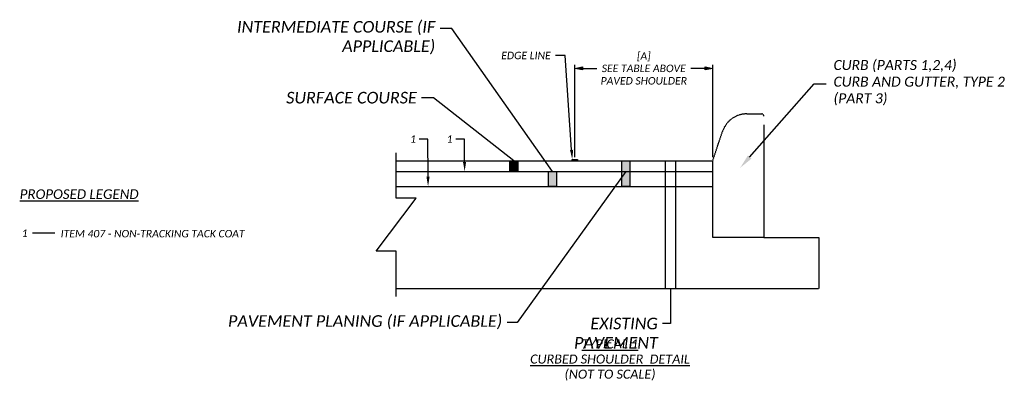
# Model space of a CAD drawing. Header units: feet. Extents: x 2277071 to 2277571, y 433769 to 434270.
# Tile 1 of 2: x 2277201 to 2277571, y 433769 to 433907. Entities that reach past the tile are written whole.
import ezdxf
from ezdxf import colors
from ezdxf.entities.mleader import LeaderData, LeaderLine
from ezdxf.math import Vec2, Vec3

# ---------------------------------------------------------------- set-up
doc = ezdxf.new("R2010")
doc.units = ezdxf.units.FT
doc.header["$MEASUREMENT"] = 0
doc.linetypes.add('3', pattern=[0.22, 0.16, -0.06])
for name, color, linetype in [('SH_Border', 7, 'Continuous'), ('SH_Data', 7, 'Continuous'), ('SH_Text', 7, 'Continuous'), ('SH_TextH', 4, 'Continuous'), ('SH_TextM', 7, 'Continuous'), ('XS_P_Pavt_Surface', 251, 'Continuous')]:
    doc.layers.add(name, color=color, linetype=linetype)
doc.styles.add('Slanted Normal (0.14) Font 31', font='calibrii.ttf', dxfattribs={"height": 0.14})
doc.styles.add('Slanted Sub-Title (0.17) Font 31', font='calibrii.ttf', dxfattribs={"height": 0.17})
doc.styles.add('Slanted-Normal', font='calibrii.ttf', dxfattribs={"height": 0.14})
doc.styles.add('Straight Normal (0.125) Font 30', font='calibri.ttf', dxfattribs={"height": 0.125})
doc.dimstyles.new('Dec-0  Slanted', dxfattribs={"dimtxt": 0.14, "dimasz": 0.14, "dimexe": 0.07, "dimexo": 0.07, "dimgap": 0.07, "dimtad": 1, "dimdec": 0, "dimzin": 3, "dimdsep": 46, "dimtxsty": 'Slanted-Normal', "dimblk": 'Dim1', "dimcen": 0, "dimclrd": 95, "dimclre": 95, "dimclrt": 7, "dimaunit": 1, "dimadec": 5, "dimazin": 3, "dimtfac": 1, "dimtdec": 0, "dimtmove": 1, "dimatfit": 0, "dimldrblk": 'Dim1', "dimfxl": 1, "dimtolj": 1, "dimtzin": 0, "dimlwd": -1, "dimlwe": -1, "dimarcsym": 0})

# ---------------------------------------------------------------- blocks, each defined once
blk = doc.blocks.new('_None')
blk = doc.blocks.new('Dim1')
h = blk.add_hatch(color=4)
h.dxf.hatch_style = 1
h.paths.add_polyline_path([(0, 0), (-1, -0.2), (-1, 0.2)])
at = {"color": 4}
blk.add_lwpolyline([(0, 0), (-1, -0.2), (-1, 0.2), (0, 0)], dxfattribs=at)
blk = doc.blocks.new('*D995')
at = {"layer": 'Defpoints', "color": 0, "transparency": 16777216}
for p in [(2277461.07, 433888.78), (2277409.35, 433854.1), (2277461.07, 433854.1)]:
    blk.add_point(p, dxfattribs=at)
at = {"layer": 'SH_Text', "color": 95, "linetype": 'Continuous', "transparency": 16777216}
for p, q in [((2277409.35, 433855.5), (2277409.35, 433890.18)), ((2277412.15, 433888.78), (2277417.56, 433888.78)), ((2277458.27, 433888.78), (2277452.86, 433888.78)), ((2277461.07, 433855.5), (2277461.07, 433890.18))]:
    blk.add_line(p, q, dxfattribs=at)
at = {"layer": 'SH_Text', "color": 95, "transparency": 16777216, "xscale": 2.8, "yscale": 2.8, "zscale": 2.8, "rotation": 180}
blk.add_blockref('Dim1', (2277409.35, 433888.78), dxfattribs=at)
at = {"layer": 'SH_Text', "color": 95, "transparency": 16777216, "xscale": 2.8, "yscale": 2.8, "zscale": 2.8}
blk.add_blockref('Dim1', (2277461.07, 433888.78), dxfattribs=at)
at = {"layer": 'SH_Text', "color": 7, "transparency": 16777216, "insert": (2277435.21, 433888.78), "char_height": 2.8, "attachment_point": 5, "style": 'Slanted-Normal'}
blk.add_mtext('\\A1;[A]\\PSEE TABLE ABOVE\\PPAVED SHOULDER', dxfattribs=at)

msp = doc.modelspace()

# ---------------------------------------------------------------- hatches: boundary and pattern name
at = {"layer": 'SH_Data', "transparency": 33554687}
h = msp.add_hatch(color=256, dxfattribs=at)
h.dxf.hatch_style = 1
h.paths.add_polyline_path([(2277387.89, 433854.103), (2277384.89, 433854.103), (2277384.89, 433850.103), (2277387.89, 433850.103)])
h = msp.add_hatch(color=256, dxfattribs=at)
h.dxf.hatch_style = 1
h.paths.add_polyline_path([(2277429.957, 433854.103), (2277426.957, 433854.103), (2277426.957, 433844.503), (2277429.957, 433844.503)])
h = msp.add_hatch(color=256, dxfattribs=at)
h.dxf.hatch_style = 1
h.paths.add_polyline_path([(2277402.435, 433850.103), (2277399.435, 433850.103), (2277399.435, 433844.503), (2277402.435, 433844.503)])

# ---------------------------------------------------------------- linework, layer by layer
at = {"layer": 'SH_Data', "linetype": '3'}
for p, q in [((2277473.871, 433871.703), (2277479.471, 433871.703)), ((2277480.271, 433867.62), (2277480.271, 433825.303)), ((2277461.071, 433854.103), (2277464.767, 433865.15)), ((2277443.187, 433854.103), (2277443.187, 433806.103)), ((2277447.164, 433854.103), (2277447.164, 433806.103)), ((2277461.071, 433825.303), (2277461.071, 433854.103)), ((2277461.071, 433850.89), (2277461.071, 433850.82)), ((2277480.271, 433825.303), (2277461.071, 433825.303)), ((2277480.271, 433825.303), (2277500.933, 433825.303)), ((2277342.208, 433806.103), (2277410.462, 433806.103)), ((2277410.462, 433806.103), (2277500.933, 433806.103))]:
    msp.add_line(p, q, dxfattribs=at)
at = {"layer": 'SH_Data'}
msp.add_lwpolyline([(2277342.208, 433803.103), (2277342.208, 433820.103), (2277334.708, 433820.103), (2277349.708, 433840.103), (2277342.208, 433840.103), (2277342.208, 433857.103)], dxfattribs=at)
for points in [[(2277384.89, 433854.103), (2277387.89, 433854.103), (2277387.89, 433850.103), (2277384.89, 433850.103)], [(2277410.349, 433854.596), (2277410.349, 433854.146), (2277408.349, 433854.146), (2277408.349, 433854.596)], [(2277426.992, 433854.103), (2277429.957, 433854.103), (2277429.957, 433844.503), (2277426.957, 433844.503)], [(2277399.435, 433850.103), (2277402.435, 433850.103), (2277402.435, 433844.503), (2277399.435, 433844.503)]]:
    msp.add_lwpolyline(points, close=True, dxfattribs=at)
at = {"layer": 'SH_Data', "linetype": '3'}
for centre, radius, start, end in [((2277473.871, 433862.104), 9.6, 89.99973, 161.49975), ((2277479.471, 433870.903), 0.8, 360, 90)]:
    msp.add_arc(centre, radius, start, end, dxfattribs=at)
at = {"layer": 'SH_Text', "linetype": '3'}
msp.add_line((2277500.933, 433825.303), (2277500.933, 433806.103), dxfattribs=at)
at = {"layer": 'XS_P_Pavt_Surface'}
for p, q in [((2277342.208, 433854.103), (2277461.071, 433854.103)), ((2277342.208, 433850.103), (2277461.071, 433850.103)), ((2277342.208, 433844.503), (2277461.071, 433844.503))]:
    msp.add_line(p, q, dxfattribs=at)

# ---------------------------------------------------------------- texts
at = {"layer": 'SH_Border', "insert": (2277200.924, 433843.382), "char_height": 3.6, "width": 70.58646, "attachment_point": 1, "style": 'Slanted Sub-Title (0.17) Font 31'}
msp.add_mtext('{\\LPROPOSED LEGEND}', dxfattribs=at)
at = {"layer": 'SH_Text', "insert": (2277216.312, 433828.136), "char_height": 2.8, "width": 116.9615, "attachment_point": 1, "style": 'Slanted Normal (0.14) Font 31'}
msp.add_mtext('ITEM 407 - NON-TRACKING TACK COAT', dxfattribs=at)
at = {"layer": 'SH_TextH', "insert": (2277422.526, 433787.015), "char_height": 3.4, "width": 82.87745, "attachment_point": 2, "style": 'Slanted Sub-Title (0.17) Font 31'}
msp.add_mtext('{\\LTYPICAL 1\\PCURBED SHOULDER  DETAIL\\P}(NOT TO SCALE)', dxfattribs=at)

# ---------------------------------------------------------------- dimensions: what is measured, and where the dimension line sits
at = {"layer": 'SH_Text'}
dim = msp.add_linear_dim(base=(2277461.071, 433888.784), p1=(2277409.349, 433854.103), p2=(2277461.071, 433854.103), text='[A]\\PSEE TABLE ABOVE\\PPAVED SHOULDER', dimstyle='Dec-0  Slanted', override={"dimtad": 0, "dimpost": "'"}, dxfattribs=at)
dim.commit()
dim.dimension.update_dxf_attribs({"geometry": '*D995', "text_midpoint": (2277435.21, 433888.784)})

# ---------------------------------------------------------------- leaders
ml = msp.add_multileader_mtext('Standard', dxfattribs=at)
ml.set_content('\\A1;INTERMEDIATE COURSE (IF APPLICABLE)', color=256, style='Slanted Normal (0.14) Font 31')
ml.set_leader_properties()
ml.set_arrow_properties(name='NONE')
ml.build(insert=Vec2(0, 0))
ml.multileader.update_dxf_attribs({"dogleg_length": 0.18, "arrow_head_size": 3.6})
ctx = ml.context
ctx.base_point, ctx.char_height, ctx.arrow_head_size, ctx.landing_gap_size, ctx.plane_origin = Vec3(2277279.965, 433903.822), 4.36, 3.6, 1.8, Vec3(2277361.005, 433929.708)
ctx.text_align_type = 2
notes = []
notes.append((ctx, [(1, (1, 1, 0), (2277363.162, 433903.822), (-1, 0), 4.454, [(0, [(2277400.935, 433850.103)], 0, [])])]))
ctx.mtext.insert, ctx.mtext.width, ctx.mtext.defined_height, ctx.mtext.alignment, ctx.mtext.flow_direction = Vec3(2277356.908, 433906.581), 102.79536, 62.989, 3, 5
ml = msp.add_multileader_mtext('Standard', dxfattribs=at)
ml.set_content('EDGE LINE', color=256, style='Slanted-Normal')
ml.set_leader_properties()
ml.build(insert=Vec2(0, 0))
ml.multileader.update_dxf_attribs({"dogleg_length": 0.36, "arrow_head_size": 3.6, "scale": 20})
ctx = ml.context
ctx.base_point, ctx.scale, ctx.char_height, ctx.arrow_head_size, ctx.landing_gap_size, ctx.plane_origin = Vec3(2277379.848, 433893.621), 20, 2.8, 3.6, 1.8, Vec3(2277384.534, 433870.06)
ctx.text_align_type = 1
notes.append((ctx, [(1, (1, 1, 0), (2277405.727, 433893.621), (-1, 0), 3.622, [(0, [(2277408.349, 433854.596)], 0, [])])]))
ctx.mtext.insert, ctx.mtext.alignment, ctx.mtext.flow_direction = Vec3(2277390.977, 433895.04), 2, 5
ml = msp.add_multileader_mtext('Standard', dxfattribs=at)
ml.set_content('\\A1;SURFACE COURSE ', color=256, style='Slanted Normal (0.14) Font 31')
ml.set_leader_properties()
ml.set_arrow_properties(name='NONE')
ml.build(insert=Vec2(0, 0))
ml.multileader.update_dxf_attribs({"dogleg_length": 0.18, "arrow_head_size": 3.6})
ctx = ml.context
ctx.base_point, ctx.char_height, ctx.arrow_head_size, ctx.landing_gap_size, ctx.plane_origin = Vec3(2277298.535, 433877.773), 4.36, 3.6, 1.8, Vec3(2277346.459, 433935.308)
ctx.text_align_type = 2
notes.append((ctx, [(1, (1, 1, 0), (2277356.249, 433877.773), (-1, 0), 4.454, [(0, [(2277386.39, 433854.103)], 0, [])])]))
ctx.mtext.insert, ctx.mtext.width, ctx.mtext.alignment, ctx.mtext.flow_direction = Vec3(2277349.995, 433879.985), 82.81313, 3, 5
ml = msp.add_multileader_mtext('Standard', dxfattribs=at)
ml.set_content('1', color=256, style='Slanted-Normal')
ml.set_leader_properties()
ml.build(insert=Vec2(0, 0))
ml.multileader.update_dxf_attribs({"has_text_frame": 1, "dogleg_length": 0.36, "arrow_head_size": 3.6, "scale": 20})
ctx = ml.context
ctx.base_point, ctx.scale, ctx.char_height, ctx.arrow_head_size, ctx.landing_gap_size, ctx.plane_origin = Vec3(2277345.704, 433862.269), 20, 2.8, 3.6, 1.8, Vec3(2277354.23, 433817.638)
ctx.text_align_type = 1
notes.append((ctx, [(1, (1, 1, 0), (2277354.13, 433862.269), (-1, 0), 3.198, [(0, [(2277354.23, 433844.503)], 0, [])])]))
ctx.mtext.insert, ctx.mtext.alignment, ctx.mtext.flow_direction = Vec3(2277348.551, 433863.669), 2, 5
ml = msp.add_multileader_mtext('Standard', dxfattribs=at)
ml.set_content('1', color=256, style='Slanted-Normal')
ml.set_leader_properties()
ml.build(insert=Vec2(0, 0))
ml.multileader.update_dxf_attribs({"has_text_frame": 1, "dogleg_length": 0.36, "arrow_head_size": 3.6, "scale": 20})
ctx = ml.context
ctx.base_point, ctx.scale, ctx.char_height, ctx.arrow_head_size, ctx.landing_gap_size, ctx.plane_origin = Vec3(2277359.431, 433862.269), 20, 2.8, 3.6, 1.8, Vec3(2277367.957, 433817.638)
ctx.text_align_type = 1
notes.append((ctx, [(1, (1, 1, 0), (2277367.858, 433862.269), (-1, 0), 3.198, [(0, [(2277367.957, 433850.103)], 0, [])])]))
ctx.mtext.insert, ctx.mtext.alignment, ctx.mtext.flow_direction = Vec3(2277362.278, 433863.669), 2, 5
ml = msp.add_multileader_mtext('Standard', dxfattribs=at)
ml.set_content('\\A1;PAVEMENT PLANING (IF APPLICABLE)', color=256, style='Slanted Normal (0.14) Font 31')
ml.set_leader_properties()
ml.set_arrow_properties(name='NONE')
ml.build(insert=Vec2(0, 0))
ml.multileader.update_dxf_attribs({"dogleg_length": 0.18, "arrow_head_size": 3.6})
ctx = ml.context
ctx.base_point, ctx.char_height, ctx.arrow_head_size, ctx.landing_gap_size, ctx.plane_origin = Vec3(2277276.782, 433793.349), 4.36, 3.6, 1.8, Vec3(2277388.562, 433931.308)
ctx.text_align_type = 2
notes.append((ctx, [(1, (1, 1, 0), (2277387.639, 433793.349), (-1, 0), 3.78, [(0, [(2277428.492, 433850.103)], 0, [])])]))
ctx.mtext.insert, ctx.mtext.alignment, ctx.mtext.flow_direction = Vec3(2277382.059, 433796.107), 3, 5
ml = msp.add_multileader_mtext('Standard', dxfattribs=at)
ml.set_content('1', color=256, style='Slanted-Normal')
ml.set_leader_properties()
ml.set_arrow_properties(name='NONE')
ml.build(insert=Vec2(0, 0))
ml.multileader.update_dxf_attribs({"has_text_frame": 1, "dogleg_length": 0.36, "arrow_head_size": 3.6, "scale": 20})
ctx = ml.context
ctx.base_point, ctx.scale, ctx.char_height, ctx.arrow_head_size, ctx.landing_gap_size, ctx.plane_origin = Vec3(2277200.458, 433826.894), 20, 2.8, 3.6, 1.8, Vec3(2277181.444, 433814.586)
ctx.text_align_type = 2
notes.append((ctx, [(1, (1, 1, 0), (2277212.887, 433826.894), (-1, 0), 7.2, [(0, [(2277214.137, 433826.894)], 0, [])])]))
ctx.mtext.insert, ctx.mtext.alignment, ctx.mtext.flow_direction = Vec3(2277203.887, 433828.294), 3, 5
ml = msp.add_multileader_mtext('Standard', dxfattribs=at)
ml.set_content('\\A1;EXISTING PAVEMENT', color=256, style='Slanted Normal (0.14) Font 31')
ml.set_leader_properties()
ml.set_arrow_properties(name='NONE')
ml.build(insert=Vec2(0, 0))
ml.multileader.update_dxf_attribs({"dogleg_length": 0.18, "arrow_head_size": 3.6})
ctx = ml.context
ctx.base_point, ctx.char_height, ctx.arrow_head_size, ctx.landing_gap_size, ctx.plane_origin = Vec3(2277406.691, 433792.991), 4.36, 3.6, 1.8, Vec3(2277445.175, 433805.193)
ctx.text_align_type = 2
notes.append((ctx, [(1, (1, 1, 0), (2277445.175, 433792.991), (-1, 0), 2.912, [(0, [(2277445.175, 433806.103)], 0, [])])]))
ctx.mtext.insert, ctx.mtext.width, ctx.mtext.alignment, ctx.mtext.flow_direction = Vec3(2277440.463, 433795.181), 41.04556, 3, 5
at = {"layer": 'SH_TextM'}
ml = msp.add_multileader_mtext('Standard', dxfattribs=at)
ml.set_content('{\\fCalibri|b0|i1|c0|p34;CURB (PARTS 1,2,4)\\PCURB AND GUTTER, TYPE 2\\P(PART 3)}', color=256, style='Straight Normal (0.125) Font 30')
ml.set_leader_properties(color=9)
ml.build(insert=Vec2(0, 0))
ml.multileader.update_dxf_attribs({"text_left_attachment_type": 2, "text_right_attachment_type": 2, "dogleg_length": 0.15, "arrow_head_size": 5.4, "scale": 30})
ctx = ml.context
ctx.base_point, ctx.scale, ctx.char_height, ctx.arrow_head_size, ctx.landing_gap_size, ctx.plane_origin = Vec3(2277503.724, 433882.957), 30, 3.75, 5.4, 2.7, Vec3(2277471.37, 433851.434)
ctx.left_attachment, ctx.right_attachment = 2, 2
notes.append((ctx, [(0, (1, 1, 0), (2277499.224, 433882.957), (1, 0), 4.5, [(0, [(2277471.37, 433851.434)], 0, [])])]))
ctx.mtext.insert, ctx.mtext.flow_direction = Vec3(2277506.424, 433891.941), 5
for ctx, leaders in notes:
    for number, flags, end, landing, length, lines in leaders:
        leader = LeaderData()
        leader.index, (leader.has_last_leader_line, leader.has_dogleg_vector, leader.attachment_direction) = number, flags
        leader.last_leader_point, leader.dogleg_vector, leader.dogleg_length = Vec3(end), Vec3(landing), length
        for number, points, colour, breaks in lines:
            line = LeaderLine()
            line.index, line.vertices, line.color, line.breaks = number, Vec3.list(points), colors.encode_raw_color(colour), breaks
            leader.lines.append(line)
        ctx.leaders.append(leader)

doc.saveas('drawing.dxf')
